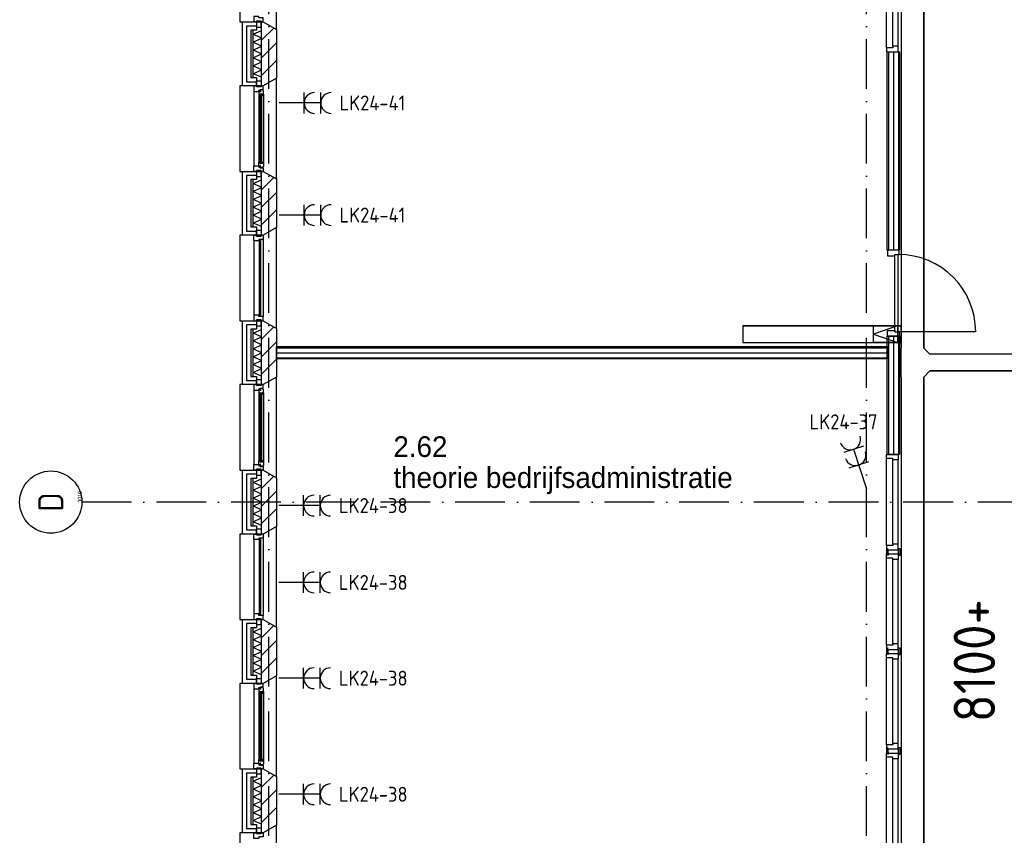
# Model space of a CAD drawing. Header units: millimetres. Extents: x -6587 to 112885, y 244 to 84344.
# Tile 6 of 57: x 14595 to 26460, y 23292 to 33119. Entities that reach past the tile are written whole.
import ezdxf
from ezdxf.enums import TextEntityAlignment as Align

# ---------------------------------------------------------------- set-up
doc = ezdxf.new("R2010")
doc.units = ezdxf.units.MM
doc.header["$LTSCALE"] = 100
doc.linetypes.add('B-SL0', pattern=[100000000.0, 0, -100000000.0])
doc.linetypes.add('DASHDOT', pattern=[9, 6, -1.5, 0, -1.5])
doc.layers.get('0').update_dxf_attribs({"color": 9, "linetype": 'CONTINUOUS'})
for name, color, linetype in [('AL$1----_TEKST', 7, 'CONTINUOUS'), ('AL$7----_STRAMIEN', 1, 'DASHDOT'), ('AL21----_BUITENWAND', 4, 'CONTINUOUS'), ('AL21K---_ISOLATIE', 1, 'CONTINUOUS'), ('AL22----_BINNENWAND', 7, 'CONTINUOUS'), ('AL28----_KONSTRUKTIE', 3, 'CONTINUOUS'), ('AL31----_BUITENKOZ', 7, 'CONTINUOUS'), ('AL32----_BINNENKOZ', 7, 'CONTINUOUS'), ('AL32----_DRAAIRICHTING', 1, 'CONTINUOUS'), ('ALL-----_REFLIJNEN', 8, 'CONTINUOUS'), ('ALN-----_BLOCKNAAM', 2, 'CONTINUOUS'), ('ALXA3---_VOLZWART', 14, 'CONTINUOUS'), ('ALXAB---_PREFABBETON', 1, 'CONTINUOUS'), ('BOUW', 8, 'CONTINUOUS'), ('EB62203-_ATTRIB', 2, 'CONTINUOUS'), ('EL62203-_KRACHT-WCD230', 3, 'CONTINUOUS'), ('KABELGOOT1', 8, 'CONTINUOUS'), ('LIJN025', 10, 'CONTINUOUS')]:
    doc.layers.add(name, color=color, linetype=linetype)
doc.styles.add('1_8', font='iso', dxfattribs={"width": 0.7, "height": 1.8})
doc.styles.add('2_0', font='iso', dxfattribs={"height": 200})
doc.styles.add('BURO-025', font='BUROFONT.shx', dxfattribs={"height": 250})
doc.styles.add('NORATT', font='isocp.shx')
doc.styles.get("Standard").update_dxf_attribs({"font": 'iso.shx'})

# ---------------------------------------------------------------- blocks, each defined once
blk = doc.blocks.new('ES3W2A')
for p, q in [((1.25, 2), (-1.25, 2)), ((0, 2), (0, -3)), ((1.25, 0), (-1.25, 0))]:
    blk.add_line(p, q)
for centre in [(0, 3.25), (0, 1.25)]:
    blk.add_arc(centre, 1.25, 180, 0)
at = {"color": 0, "style": 'NORATT'}
for tag, flags, p in [('VERMOGEN', 9, (-2.5, 5)), ('GROEP', 8, (0, 5)), ('SCHAK', 8, (2.5, 5)), ('GELIJK', 9, (5, 5)), ('KAST', 9, (7, 5)), ('TAL', 8, (2.5, 5))]:
    blk.add_attdef(tag, text='', height=1.8, rotation=90, dxfattribs=dict(at, flags=flags)).set_placement(p, align=Align.MIDDLE_CENTER)
at = {"color": 0, "style": 'NORATT', "flags": 8}
blk.add_attdef('DOEL', text='', height=1.8, rotation=90, dxfattribs=at).set_placement((-2.5, 5), align=Align.MIDDLE_LEFT)
at = {"color": 0, "style": 'NORATT', "flags": 9}
blk.add_attdef('M_CODE', text='', height=1.8, dxfattribs=at).set_placement((0, 0), align=Align.MIDDLE_CENTER)
blk = doc.blocks.new('1010')
at = {"layer": 'AL$7----_STRAMIEN', "color": 7, "linetype": 'Continuous'}
blk.add_circle((0, 750), 750, dxfattribs=at)
at = {"layer": 'AL$7----_STRAMIEN', "color": 3, "linetype": 'Continuous'}
blk.add_attdef('STR-NAAM', text='', height=600, rotation=360, dxfattribs=at).set_placement((0, 750), align=Align.MIDDLE)
at = {"layer": 'ALN-----_BLOCKNAAM', "linetype": 'Continuous'}
blk.add_text('1010', height=100, dxfattribs=at).set_placement((0, 0))
blk = doc.blocks.new('EH100001')
at = {"linetype": 'ByBlock'}
for p, q in [((1, 0.5, 1), (0, 0.5, 1)), ((0, -0.5, 1), (1, -0.5, 1))]:
    blk.add_line(p, q, dxfattribs=at)
blk.add_lwpolyline([(0, -0.5), (1, 0), (0, 0.5)], dxfattribs=at)
blk.add_lwpolyline([(0, -0.5), (1, 0), (0, 0.5)], dxfattribs=at)
blk.add_lwpolyline([(1, -0.5), (0, -0.5), (0, 0.5), (1, 0.5)], close=True, dxfattribs=at)
at = {"linetype": 'ByBlock', "invisible_edges": 15}
for points in [[(1, -0.5), (0, -0.5), (0, 0.5), (1, 0.5)], [(0, 0.5), (1, 0.5), (1, 0.5, 1), (0, 0.5, 1)], [(0, -0.5, 1), (1, -0.5, 1), (1, -0.5), (0, -0.5)]]:
    blk.add_3dface(points, dxfattribs=at)
at = {"style": '2_0', "flags": 8}
blk.add_attdef('FUNCTIE', text='', height=0.5, dxfattribs=at).set_placement((0.5, 0), align=Align.MIDDLE)
at = {"flags": 9}
blk.add_attdef('SCHOT', text='', height=0.5, dxfattribs=at).set_placement((0.5, 0), align=Align.MIDDLE)
blk = doc.blocks.new('EH100000')
at = {"linetype": 'ByBlock'}
for p, q in [((1, 0.5), (0, 0.5)), ((1, 0.5, 1), (0, 0.5, 1)), ((0, -0.5, 1), (1, -0.5, 1)), ((1, -0.5), (0, -0.5))]:
    blk.add_line(p, q, dxfattribs=at)
at = {"linetype": 'ByBlock', "invisible_edges": 15}
for points in [[(1, -0.5), (0, -0.5), (0, 0.5), (1, 0.5)], [(0, 0.5), (1, 0.5), (1, 0.5, 1), (0, 0.5, 1)], [(0, -0.5, 1), (1, -0.5, 1), (1, -0.5), (0, -0.5)]]:
    blk.add_3dface(points, dxfattribs=at)
at = {"linetype": 'ByBlock', "style": '2_0', "flags": 8}
blk.add_attdef('FUNCTIE', text='', height=0.5, dxfattribs=at).set_placement((0.5, 0), align=Align.MIDDLE)
at = {"linetype": 'ByBlock', "flags": 9}
blk.add_attdef('SCHOT', text='', height=0.5, dxfattribs=at).set_placement((0.5, 0), align=Align.MIDDLE)
blk = doc.blocks.new('EH100005')
blk.add_lwpolyline([(-1, -0.5), (0, -0.5), (0, 0.5), (-1, 0.5)])
at = {"style": '2_0', "flags": 9}
blk.add_attdef('HULPSTUK', text='', height=0.5, dxfattribs=at).set_placement((0, 0), align=Align.MIDDLE)
blk = doc.blocks.new('KG3FEF')
at = {"linetype": 'B-SL0'}
for p, q in [((-175, 135), (-175, -135)), ((175, -135), (175, 135)), ((-100, -210), (100, -210))]:
    blk.add_line(p, q, dxfattribs=at)
at = {"linetype": 'ByBlock'}
for points in [[(-175, 135), (0, 135), (0, 135), (175, 135)], [(-100, -210), (-100, -210), (-175, -135), (-175, -135)], [(175, -135), (175, -135), (100, -210), (100, -210)]]:
    blk.add_lwpolyline(points, dxfattribs=at)
at = {"flags": 3}
blk.add_attdef('HULPSTUK', (0, 0), '', height=1, rotation=270, dxfattribs=at)
blk = doc.blocks.new('A$Cb38f1ce1')
at = {"layer": 'AL$7----_STRAMIEN', "color": 1}
for p, q in [((14348, 1456), (14348, 70113)), ((31593, 20780), (12094, 20780))]:
    blk.add_line(p, q, dxfattribs=at)
blk.add_lwpolyline([(21548, 1456), (21548, 70088)], dxfattribs=at)
at = {"layer": 'AL21----_BUITENWAND', "color": 8}
for p, q in [((14028, 25795), (14028, 26565)), ((14028, 26565), (14197, 26565)), ((14197, 26465), (14128, 26465)), ((14128, 26465), (14128, 25895)), ((14197, 26565), (14197, 26465)), ((14128, 25895), (14197, 25895)), ((14197, 25895), (14197, 25795)), ((14197, 25795), (14028, 25795)), ((14028, 23995), (14028, 24765)), ((14028, 24765), (14197, 24765)), ((14197, 24765), (14197, 24665)), ((14197, 24665), (14128, 24665)), ((14128, 24665), (14128, 24095)), ((14128, 24095), (14197, 24095)), ((14197, 24095), (14197, 23995)), ((14197, 23995), (14028, 23995)), ((14028, 22195), (14028, 22965)), ((14028, 22965), (14197, 22965)), ((14197, 22965), (14197, 22865)), ((14197, 22865), (14128, 22865)), ((14128, 22865), (14128, 22295)), ((14197, 22195), (14028, 22195)), ((14128, 22295), (14197, 22295)), ((14197, 22295), (14197, 22195)), ((14028, 20395), (14028, 21165)), ((14028, 21165), (14197, 21165)), ((14197, 21165), (14197, 21065)), ((14197, 21065), (14128, 21065)), ((14128, 21065), (14128, 20495)), ((14128, 20495), (14197, 20495)), ((14197, 20495), (14197, 20395)), ((14197, 20395), (14028, 20395)), ((14028, 18595), (14028, 19365)), ((14028, 19365), (14197, 19365)), ((14197, 19365), (14197, 19265)), ((14197, 19265), (14128, 19265)), ((14128, 19265), (14128, 18695)), ((14128, 18695), (14197, 18695)), ((14197, 18695), (14197, 18595)), ((14197, 18595), (14028, 18595)), ((14028, 16795), (14028, 17565)), ((14028, 17565), (14197, 17565)), ((14197, 17565), (14197, 17465)), ((14197, 17465), (14128, 17465)), ((14128, 17465), (14128, 16895)), ((14128, 16895), (14197, 16895)), ((14197, 16895), (14197, 16795)), ((14197, 16795), (14028, 16795))]:
    blk.add_line(p, q, dxfattribs=at)
at = {"layer": 'AL21K---_ISOLATIE', "color": 8, "linetype": 'Continuous'}
for p, q in [((14158, 25895), (14158, 26465)), ((14158, 26417), (14258, 26461)), ((14258, 25895), (14258, 26465)), ((14258, 26370), (14158, 26417)), ((14158, 26322), (14258, 26370)), ((14258, 26275), (14158, 26322)), ((14158, 26227), (14258, 26275)), ((14258, 26180), (14158, 26227)), ((14158, 26132), (14258, 26180)), ((14258, 26085), (14158, 26132)), ((14158, 26037), (14258, 26085)), ((14258, 25990), (14158, 26037)), ((14158, 25942), (14258, 25990)), ((14258, 25899), (14158, 25942)), ((14158, 24095), (14158, 24665)), ((14158, 24617), (14258, 24661)), ((14258, 24570), (14158, 24617)), ((14158, 24522), (14258, 24570)), ((14258, 24095), (14258, 24665)), ((14258, 24475), (14158, 24522)), ((14158, 24427), (14258, 24475)), ((14258, 24380), (14158, 24427)), ((14158, 24332), (14258, 24380)), ((14258, 24285), (14158, 24332)), ((14158, 24237), (14258, 24285)), ((14258, 24190), (14158, 24237)), ((14158, 24142), (14258, 24190)), ((14258, 24099), (14158, 24142)), ((14158, 22295), (14158, 22865)), ((14158, 22817), (14258, 22861)), ((14258, 22770), (14158, 22817)), ((14258, 22295), (14258, 22865)), ((14158, 22722), (14258, 22770)), ((14258, 22675), (14158, 22722)), ((14158, 22627), (14258, 22675)), ((14258, 22580), (14158, 22627)), ((14158, 22532), (14258, 22580)), ((14258, 22485), (14158, 22532)), ((14158, 22437), (14258, 22485)), ((14258, 22390), (14158, 22437)), ((14158, 22342), (14258, 22390)), ((14258, 22299), (14158, 22342)), ((14158, 20495), (14158, 21065)), ((14158, 21017), (14258, 21061)), ((14258, 20970), (14158, 21017)), ((14258, 20495), (14258, 21065)), ((14158, 20922), (14258, 20970)), ((14258, 20875), (14158, 20922)), ((14158, 20827), (14258, 20875)), ((14258, 20780), (14158, 20827)), ((14158, 20732), (14258, 20780)), ((14258, 20685), (14158, 20732)), ((14158, 20637), (14258, 20685)), ((14258, 20590), (14158, 20637)), ((14158, 20542), (14258, 20590)), ((14258, 20499), (14158, 20542)), ((14158, 18695), (14158, 19265)), ((14158, 19217), (14258, 19261)), ((14258, 18695), (14258, 19265)), ((14258, 19170), (14158, 19217)), ((14158, 19122), (14258, 19170)), ((14258, 19075), (14158, 19122)), ((14158, 19027), (14258, 19075)), ((14258, 18980), (14158, 19027)), ((14158, 18932), (14258, 18980)), ((14258, 18885), (14158, 18932)), ((14158, 18837), (14258, 18885)), ((14258, 18790), (14158, 18837)), ((14158, 18742), (14258, 18790)), ((14258, 18699), (14158, 18742)), ((14158, 16895), (14158, 17465)), ((14158, 17417), (14258, 17461)), ((14258, 16895), (14258, 17465)), ((14258, 17370), (14158, 17417)), ((14158, 17322), (14258, 17370)), ((14258, 17275), (14158, 17322)), ((14158, 17227), (14258, 17275)), ((14258, 17180), (14158, 17227)), ((14158, 17132), (14258, 17180)), ((14258, 17085), (14158, 17132)), ((14158, 17037), (14258, 17085)), ((14258, 16990), (14158, 17037)), ((14158, 16942), (14258, 16990)), ((14258, 16899), (14158, 16942))]:
    blk.add_line(p, q, dxfattribs=at)
at = {"layer": 'AL22----_BINNENWAND', "color": 8}
for p, q in [((21798, 26055), (21798, 26205)), ((21798, 23814), (21798, 26205)), ((21798, 26205), (21948, 26205)), ((21948, 26205), (21948, 23814)), ((21948, 23814), (21798, 23814)), ((21798, 21355), (21798, 22780)), ((21798, 22780), (21948, 22780)), ((21948, 22780), (21948, 21355)), ((14438, 22655), (21798, 22655)), ((14438, 22505), (14438, 22655)), ((18792, 22655), (18942, 22655)), ((21798, 22655), (21798, 22505)), ((21798, 22505), (14438, 22505)), ((21948, 21355), (21798, 21355))]:
    blk.add_line(p, q, dxfattribs=at)
at = {"layer": 'AL22----_BINNENWAND', "color": 8, "linetype": 'Continuous'}
for p, q in [((21813, 26205), (21813, 23814)), ((21933, 26205), (21933, 23814)), ((21813, 22780), (21813, 21355)), ((21933, 22780), (21933, 21355)), ((14438, 22640), (21798, 22640)), ((14438, 22520), (21798, 22520))]:
    blk.add_line(p, q, dxfattribs=at)
at = {"layer": 'AL28----_KONSTRUKTIE', "color": 8}
for p, q in [((14258, 26565), (14278, 26565)), ((14258, 25795), (14258, 26565)), ((14278, 26565), (14438, 26473)), ((14438, 26473), (14438, 25887)), ((14438, 25887), (14278, 25795)), ((14278, 25795), (14258, 25795)), ((14258, 24765), (14278, 24765)), ((14258, 23995), (14258, 24765)), ((14278, 24765), (14438, 24673)), ((14438, 24673), (14438, 24087)), ((14438, 24087), (14278, 23995)), ((14278, 23995), (14258, 23995)), ((14258, 22965), (14278, 22965)), ((14258, 22195), (14258, 22965)), ((14278, 22965), (14438, 22873)), ((14438, 22873), (14438, 22287)), ((14278, 22195), (14258, 22195)), ((14438, 22287), (14278, 22195)), ((14258, 21165), (14278, 21165)), ((14258, 20395), (14258, 21165)), ((14278, 21165), (14438, 21073)), ((14438, 21073), (14438, 20487)), ((14438, 20487), (14278, 20395)), ((14278, 20395), (14258, 20395)), ((14258, 19365), (14278, 19365)), ((14258, 18595), (14258, 19365)), ((14278, 19365), (14438, 19273)), ((14438, 19273), (14438, 18687)), ((14438, 18687), (14278, 18595)), ((14278, 18595), (14258, 18595)), ((14258, 17565), (14278, 17565)), ((14258, 16795), (14258, 17565)), ((14278, 17565), (14438, 17473)), ((14438, 17473), (14438, 16887)), ((14438, 16887), (14278, 16795)), ((14278, 16795), (14258, 16795))]:
    blk.add_line(p, q, dxfattribs=at)
at = {"layer": 'AL31----_BUITENKOZ', "color": 8}
for points in [[(14278, 26565), (14438, 26473), (14438, 27687), (14278, 27595), (13998, 27595), (13998, 26565)], [(14253, 26575), (14197, 26575), (14197, 26504), (14253, 26504)], [(14278, 24765), (14438, 24673), (14438, 25887), (14278, 25795), (13998, 25795), (13998, 24765)], [(14278, 25795), (14253, 25795), (14253, 25785), (14197, 25785), (14197, 25795), (14164, 25795), (14164, 25728), (14227, 25728), (14227, 25745), (14242, 25745), (14242, 25751), (14278, 25751)], [(14253, 25785), (14197, 25785), (14197, 25856), (14253, 25856)], [(14281, 25738), (14276, 25741), (14276, 25748), (14247, 25748), (14247, 25725), (14242, 25725), (14242, 25733), (14227, 25733), (14227, 25728), (14227, 25681), (14240, 25679), (14240, 25696), (14281, 25696)], [(14278, 25696), (14265, 25696), (14265, 25679), (14278, 25679)], [(14278, 24765), (14253, 24765), (14253, 24775), (14197, 24775), (14197, 24765), (14164, 24765), (14164, 24832), (14227, 24832), (14227, 24815), (14242, 24815), (14242, 24809), (14278, 24809)], [(14281, 24822), (14276, 24819), (14276, 24812), (14247, 24812), (14247, 24835), (14242, 24835), (14242, 24827), (14227, 24827), (14227, 24832), (14227, 24879), (14240, 24881), (14240, 24864), (14281, 24864)], [(14278, 24864), (14265, 24864), (14265, 24881), (14278, 24881)], [(14253, 24775), (14197, 24775), (14197, 24704), (14253, 24704)], [(14278, 22965), (14438, 22873), (14438, 24087), (14278, 23995), (13998, 23995), (13998, 22965)], [(14253, 23985), (14197, 23985), (14197, 24056), (14253, 24056)], [(14253, 22975), (14197, 22975), (14197, 22904), (14253, 22904)], [(14278, 21165), (14438, 21073), (14438, 22287), (14278, 22195), (13998, 22195), (13998, 21165)], [(14278, 22195), (14253, 22195), (14253, 22185), (14197, 22185), (14197, 22195), (14164, 22195), (14164, 22128), (14227, 22128), (14227, 22145), (14242, 22145), (14242, 22151), (14278, 22151)], [(14253, 22185), (14197, 22185), (14197, 22256), (14253, 22256)], [(14281, 22138), (14276, 22141), (14276, 22148), (14247, 22148), (14247, 22125), (14242, 22125), (14242, 22133), (14227, 22133), (14227, 22128), (14227, 22081), (14240, 22079), (14240, 22096), (14281, 22096)], [(14278, 22096), (14265, 22096), (14265, 22079), (14278, 22079)], [(14281, 21222), (14276, 21219), (14276, 21212), (14247, 21212), (14247, 21235), (14242, 21235), (14242, 21227), (14227, 21227), (14227, 21232), (14227, 21279), (14240, 21281), (14240, 21264), (14281, 21264)], [(14278, 21264), (14265, 21264), (14265, 21281), (14278, 21281)], [(14278, 21165), (14253, 21165), (14253, 21175), (14197, 21175), (14197, 21165), (14164, 21165), (14164, 21232), (14227, 21232), (14227, 21215), (14242, 21215), (14242, 21209), (14278, 21209)], [(14253, 21175), (14197, 21175), (14197, 21104), (14253, 21104)], [(14278, 19365), (14438, 19273), (14438, 20487), (14278, 20395), (13998, 20395), (13998, 19365)], [(14253, 20385), (14197, 20385), (14197, 20456), (14253, 20456)], [(14253, 19375), (14197, 19375), (14197, 19304), (14253, 19304)], [(14278, 17565), (14438, 17473), (14438, 18687), (14278, 18595), (13998, 18595), (13998, 17565)], [(14253, 18585), (14197, 18585), (14197, 18656), (14253, 18656)], [(14278, 18595), (14253, 18595), (14253, 18585), (14197, 18585), (14197, 18595), (14164, 18595), (14164, 18528), (14227, 18528), (14227, 18545), (14242, 18545), (14242, 18551), (14278, 18551)], [(14281, 18538), (14276, 18541), (14276, 18548), (14247, 18548), (14247, 18525), (14242, 18525), (14242, 18533), (14227, 18533), (14227, 18528), (14227, 18481), (14240, 18479), (14240, 18496), (14281, 18496)], [(14278, 18496), (14265, 18496), (14265, 18479), (14278, 18479)], [(14281, 17622), (14276, 17619), (14276, 17612), (14247, 17612), (14247, 17635), (14242, 17635), (14242, 17627), (14227, 17627), (14227, 17632), (14227, 17679), (14240, 17681), (14240, 17664), (14281, 17664)], [(14278, 17664), (14265, 17664), (14265, 17681), (14278, 17681)], [(14278, 17565), (14253, 17565), (14253, 17575), (14197, 17575), (14197, 17565), (14164, 17565), (14164, 17632), (14227, 17632), (14227, 17615), (14242, 17615), (14242, 17609), (14278, 17609)], [(14253, 17575), (14197, 17575), (14197, 17504), (14253, 17504)], [(14278, 15765), (14438, 15673), (14438, 16887), (14278, 16795), (13998, 16795), (13998, 15765)], [(14253, 16785), (14197, 16785), (14197, 16856), (14253, 16856)]]:
    blk.add_lwpolyline(points, close=True, dxfattribs=at)
at = {"layer": 'AL31----_BUITENKOZ', "color": 8, "linetype": 'Continuous'}
for points in [[(14278, 26615), (14278, 26615), (14227, 26615), (14227, 26632), (14164, 26632), (14164, 26632), (14164, 26632), (14164, 26632), (14164, 26632), (14164, 26565), (14197, 26565), (14197, 26575), (14253, 26575), (14253, 26565), (14253, 26565), (14278, 26565)], [(14263, 25694), (14242, 25694), (14242, 24866), (14263, 24866)], [(14278, 23945), (14278, 23945), (14227, 23945), (14227, 23928), (14164, 23928), (14164, 23928), (14164, 23928), (14164, 23928), (14164, 23928), (14164, 23995), (14197, 23995), (14197, 23985), (14253, 23985), (14253, 23995), (14253, 23995), (14278, 23995)], [(14252, 23940), (14231, 23940), (14231, 23020), (14252, 23020)], [(14278, 23015), (14278, 23015), (14227, 23015), (14227, 23032), (14164, 23032), (14164, 23032), (14164, 23032), (14164, 23032), (14164, 23032), (14164, 22965), (14197, 22965), (14197, 22975), (14253, 22975), (14253, 22965), (14253, 22965), (14278, 22965)], [(14263, 22094), (14242, 22094), (14242, 21266), (14263, 21266)], [(14278, 20345), (14278, 20345), (14227, 20345), (14227, 20328), (14164, 20328), (14164, 20328), (14164, 20328), (14164, 20328), (14164, 20328), (14164, 20395), (14197, 20395), (14197, 20385), (14253, 20385), (14253, 20395), (14253, 20395), (14278, 20395)], [(14252, 20340), (14231, 20340), (14231, 19420), (14252, 19420)], [(14278, 19415), (14278, 19415), (14227, 19415), (14227, 19432), (14164, 19432), (14164, 19432), (14164, 19432), (14164, 19432), (14164, 19432), (14164, 19365), (14197, 19365), (14197, 19375), (14253, 19375), (14253, 19365), (14253, 19365), (14278, 19365)], [(14263, 18494), (14242, 18494), (14242, 17666), (14263, 17666)], [(14278, 16745), (14278, 16745), (14227, 16745), (14227, 16728), (14164, 16728), (14164, 16728), (14164, 16728), (14164, 16728), (14164, 16728), (14164, 16795), (14197, 16795), (14197, 16785), (14253, 16785), (14253, 16795), (14253, 16795), (14278, 16795)]]:
    blk.add_lwpolyline(points, close=True, dxfattribs=at)
at = {"layer": 'AL31----_BUITENKOZ', "color": 8}
for points in [[(14164, 25728), (14164, 24832)], [(14227, 25681), (14227, 24879)], [(14281, 25696), (14281, 24864)], [(14164, 23928), (14164, 23032)], [(14278, 23945), (14278, 23015)], [(14164, 22128), (14164, 21232)], [(14227, 22081), (14227, 21279)], [(14281, 22096), (14281, 21264)], [(14164, 20328), (14164, 19432)], [(14278, 20345), (14278, 19415)], [(14164, 18528), (14164, 17632)], [(14227, 18481), (14227, 17679)], [(14281, 18496), (14281, 17664)]]:
    blk.add_lwpolyline(points, dxfattribs=at)
at = {"layer": 'AL32----_BINNENKOZ', "color": 8}
for points in [[(21791, 26255), (21791, 27305)], [(21867, 26272), (21867, 27288)], [(21930, 26272), (21930, 27288)], [(21791, 26205), (21930, 26205), (21930, 26272), (21867, 26272), (21867, 26255), (21791, 26255), (21791, 26205)], [(21942, 23814), (21803, 23814), (21803, 23747), (21891, 23747), (21891, 23764), (21942, 23764), (21942, 23814)], [(21891, 22830), (21891, 23764)], [(21931, 22830), (21931, 23764)], [(21942, 22780), (21803, 22780), (21803, 22847), (21891, 22847), (21891, 22830), (21942, 22830), (21942, 22780)], [(21791, 21355), (21930, 21355), (21930, 21288), (21867, 21288), (21867, 21305), (21791, 21305), (21791, 21355)], [(21791, 20255), (21791, 21305)], [(21867, 20272), (21867, 21288)], [(21930, 20272), (21930, 21288)], [(21791, 20205), (21930, 20205), (21930, 20272), (21867, 20272), (21867, 20255), (21791, 20255), (21791, 20205)], [(21810, 20155), (21810, 20142), (21792, 20142), (21792, 20205), (21792, 20218), (21810, 20218)], [(21816, 20155), (21810, 20155), (21810, 20205), (21816, 20205)], [(21930, 20155), (21935, 20155), (21935, 20205), (21930, 20205)], [(21935, 20155), (21935, 20142), (21953, 20142), (21953, 20205), (21953, 20218), (21935, 20218)], [(21791, 20155), (21930, 20155), (21930, 20088), (21867, 20088), (21867, 20105), (21791, 20105), (21791, 20155)], [(21791, 19055), (21791, 20105)], [(21867, 19072), (21867, 20088)], [(21930, 19072), (21930, 20088)], [(21791, 19005), (21930, 19005), (21930, 19072), (21867, 19072), (21867, 19055), (21791, 19055), (21791, 19005)], [(21810, 18955), (21810, 18942), (21792, 18942), (21792, 19005), (21792, 19018), (21810, 19018)], [(21816, 18955), (21810, 18955), (21810, 19005), (21816, 19005)], [(21930, 18955), (21935, 18955), (21935, 19005), (21930, 19005)], [(21935, 18955), (21935, 18942), (21953, 18942), (21953, 19005), (21953, 19018), (21935, 19018)], [(21791, 18955), (21930, 18955), (21930, 18888), (21867, 18888), (21867, 18905), (21791, 18905), (21791, 18955)], [(21791, 17855), (21791, 18905)], [(21867, 17872), (21867, 18888)], [(21930, 17872), (21930, 18888)], [(21791, 17805), (21930, 17805), (21930, 17872), (21867, 17872), (21867, 17855), (21791, 17855), (21791, 17805)], [(21810, 17755), (21810, 17742), (21792, 17742), (21792, 17805), (21792, 17818), (21810, 17818)], [(21816, 17755), (21810, 17755), (21810, 17805), (21816, 17805)], [(21930, 17755), (21935, 17755), (21935, 17805), (21930, 17805)], [(21935, 17755), (21935, 17742), (21953, 17742), (21953, 17805), (21953, 17818), (21935, 17818)], [(21791, 17755), (21930, 17755), (21930, 17688), (21867, 17688), (21867, 17705), (21791, 17705), (21791, 17755)], [(21791, 16655), (21791, 17705)], [(21867, 16672), (21867, 17688)], [(21930, 16672), (21930, 17688)]]:
    blk.add_lwpolyline(points, dxfattribs=at)
at = {"layer": 'AL32----_DRAAIRICHTING', "color": 8}
blk.add_lwpolyline([(22865, 22830), (21931, 22830)], dxfattribs=at)
blk.add_arc((21931, 22830), 934, 0, 90, dxfattribs=at)
at = {"layer": 'ALL-----_REFLIJNEN', "color": 8, "linetype": 'Continuous'}
for p, q in [((14197, 26515), (14078, 26515)), ((14078, 26515), (14078, 25845)), ((21873, 26205), (21873, 23814)), ((14078, 25845), (14197, 25845)), ((14197, 24715), (14078, 24715)), ((14078, 24715), (14078, 24045)), ((14078, 24045), (14197, 24045)), ((14197, 22915), (14078, 22915)), ((14078, 22915), (14078, 22245)), ((21873, 22780), (21873, 21355)), ((14438, 22580), (21798, 22580)), ((14078, 22245), (14197, 22245)), ((14197, 21115), (14078, 21115)), ((14078, 21115), (14078, 20445)), ((14078, 20445), (14197, 20445)), ((14197, 19315), (14078, 19315)), ((14078, 19315), (14078, 18645)), ((14078, 18645), (14197, 18645)), ((14197, 17515), (14078, 17515)), ((14078, 17515), (14078, 16845)), ((14078, 16845), (14197, 16845))]:
    blk.add_line(p, q, dxfattribs=at)
at = {"layer": 'ALXA3---_VOLZWART', "color": 8}
for p, q in [((14197, 26515), (14078, 26515)), ((14078, 26515), (14078, 25845)), ((14078, 25845), (14197, 25845)), ((14197, 24715), (14078, 24715)), ((14078, 24715), (14078, 24045)), ((14078, 24045), (14197, 24045)), ((14197, 22915), (14078, 22915)), ((14078, 22915), (14078, 22245)), ((14078, 22245), (14197, 22245)), ((14197, 21115), (14078, 21115)), ((14078, 21115), (14078, 20445)), ((14078, 20445), (14197, 20445)), ((14197, 19315), (14078, 19315)), ((14078, 19315), (14078, 18645)), ((14078, 18645), (14197, 18645)), ((14197, 17515), (14078, 17515)), ((14078, 17515), (14078, 16845)), ((14078, 16845), (14197, 16845))]:
    blk.add_line(p, q, dxfattribs=at)
at = {"layer": 'ALXAB---_PREFABBETON', "color": 8}
for p, q in [((14258, 26556), (14267, 26565)), ((14258, 26344), (14405, 26491)), ((14258, 26132), (14438, 26312)), ((14258, 25920), (14438, 26100)), ((14258, 24756), (14267, 24765)), ((14258, 24544), (14405, 24691)), ((14258, 24332), (14438, 24512)), ((14258, 24120), (14438, 24300)), ((14258, 22956), (14267, 22965)), ((14258, 22744), (14405, 22891)), ((14258, 22532), (14438, 22712)), ((14258, 22320), (14438, 22500)), ((14258, 21156), (14267, 21165)), ((14258, 20944), (14405, 21091)), ((14258, 20732), (14438, 20912)), ((14258, 20520), (14438, 20700)), ((14258, 19356), (14267, 19365)), ((14258, 19144), (14405, 19291)), ((14258, 18932), (14438, 19112)), ((14258, 18720), (14438, 18900)), ((14258, 17556), (14267, 17565)), ((14258, 17344), (14405, 17491)), ((14258, 17132), (14438, 17312)), ((14258, 16920), (14438, 17100))]:
    blk.add_line(p, q, dxfattribs=at)
at = {"layer": 'AL$7----_STRAMIEN', "xscale": 0.5, "yscale": 0.5, "zscale": 0.5, "rotation": 90}
blk.add_blockref('1010', (12094, 20780), dxfattribs=at).add_auto_attribs({'STR-NAAM': 'D'})
at = {"layer": 'KABELGOOT1', "zscale": 60}
for name, p, xscale, yscale, rotation in [('EH100000', (22103, 22636, 3650), 6992, 270, 90), ('EH100000', (21965, 22802), 1908.000000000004, 200, 180), ('EH100005', (20057, 22802), 60, 200, 180), ('EH100000', (22103, 15681, 3650), 6605, 270, 89.99999999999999)]:
    blk.add_blockref(name, p, dxfattribs=dict(at, xscale=xscale, yscale=yscale, rotation=rotation))
at = {"layer": 'KABELGOOT1', "extrusion": (0.707106, -0.000648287, 0.707107), "xscale": 410.1219330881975, "yscale": 200, "zscale": 59.99999999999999, "rotation": 89.99999999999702}
blk.add_blockref('EH100001', (22822, -15517, 15457), dxfattribs=at)
at = {"layer": 'KABELGOOT1', "yscale": 200, "zscale": 60}
for name, p, xscale in [('EH100005', (21965, 22802), 60), ('EH100000', (22313, 22461, 3650), 6516.999999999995)]:
    blk.add_blockref(name, p, dxfattribs=dict(at, xscale=xscale))
at = {"layer": 'KABELGOOT1', "rotation": 90}
blk.add_blockref('KG3FEF', (22103, 22461, 3650), dxfattribs=at)
at = {"layer": 'AL$1----_TEKST', "color": 8}
blk.add_text('8100+', height=500, rotation=90, dxfattribs=at).set_placement((23099, 18126))
at = {"layer": 'BOUW', "style": 'BURO-025'}
for s, p in [('2.62', (15848, 21323)), ('theorie bedrijfsadministratie', (15848, 20950))]:
    blk.add_text(s, height=250, dxfattribs=at).set_placement(p)

msp = doc.modelspace()

# ---------------------------------------------------------------- block references
at = {"layer": 'EL62203-_KRACHT-WCD230'}
ref = msp.add_blockref('ES3W2A', (18023, 32116, 1050), dxfattribs=dict(at, xscale=100, yscale=100, zscale=100, rotation=270.0000000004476))
ref.add_attrib('GROEP', 'LK24-41', dxfattribs={"layer": 'EB62203-_ATTRIB', "color": 1, "height": 180, "style": '1_8', "flags": 8}).set_placement((18448, 32116, 1050), align=Align.MIDDLE_LEFT)
ref = msp.add_blockref('ES3W2A', (18023, 30765, 1050), dxfattribs=dict(at, xscale=100, yscale=100, zscale=100, rotation=270.0000000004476))
ref.add_attrib('GROEP', 'LK24-41', dxfattribs={"layer": 'EB62203-_ATTRIB', "color": 1, "height": 180, "style": '1_8', "flags": 8}).set_placement((18448, 30765, 1050), align=Align.MIDDLE_LEFT)
ref = msp.add_blockref('ES3W2A', (24706, 27753), dxfattribs=dict(at, xscale=100, yscale=100, zscale=100, rotation=18.21427087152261))
ref.add_attrib('GROEP', 'LK24-37', dxfattribs={"layer": 'EB62203-_ATTRIB', "color": 1, "height": 180, "style": '1_8', "flags": 8}).set_placement((24113, 28274), align=Align.MIDDLE_LEFT)
ref = msp.add_blockref('ES3W2A', (18017, 27265, 1050), dxfattribs=dict(at, xscale=100, yscale=100, zscale=100, rotation=270.0000000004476))
ref.add_attrib('GROEP', 'LK24-38', dxfattribs={"layer": 'EB62203-_ATTRIB', "color": 1, "height": 180, "style": '1_8', "flags": 8}).set_placement((18442, 27265, 1050), align=Align.MIDDLE_LEFT)
ref = msp.add_blockref('ES3W2A', (18017, 26339, 1050), dxfattribs=dict(at, xscale=100, yscale=100, zscale=100, rotation=270.0000000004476))
ref.add_attrib('GROEP', 'LK24-38', dxfattribs={"layer": 'EB62203-_ATTRIB', "color": 1, "height": 180, "style": '1_8', "flags": 8}).set_placement((18442, 26339, 1050), align=Align.MIDDLE_LEFT)
ref = msp.add_blockref('ES3W2A', (18017, 25185, 1050), dxfattribs=dict(at, xscale=100, yscale=100, zscale=100, rotation=270.0000000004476))
ref.add_attrib('GROEP', 'LK24-38', dxfattribs={"layer": 'EB62203-_ATTRIB', "color": 1, "height": 180, "style": '1_8', "flags": 8}).set_placement((18442, 25185, 1050), align=Align.MIDDLE_LEFT)
ref = msp.add_blockref('ES3W2A', (18017, 23786, 1050), dxfattribs=dict(at, xscale=100, yscale=100, zscale=100, rotation=270.0000000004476))
ref.add_attrib('GROEP', 'LK24-38', dxfattribs={"layer": 'EB62203-_ATTRIB', "color": 1, "height": 180, "style": '1_8', "flags": 8}).set_placement((18442, 23786, 1050), align=Align.MIDDLE_LEFT)
at = {"layer": 'LIJN025'}
msp.add_blockref('A$Cb38f1ce1', (3251, 6527), dxfattribs=at)

doc.saveas('drawing.dxf')
